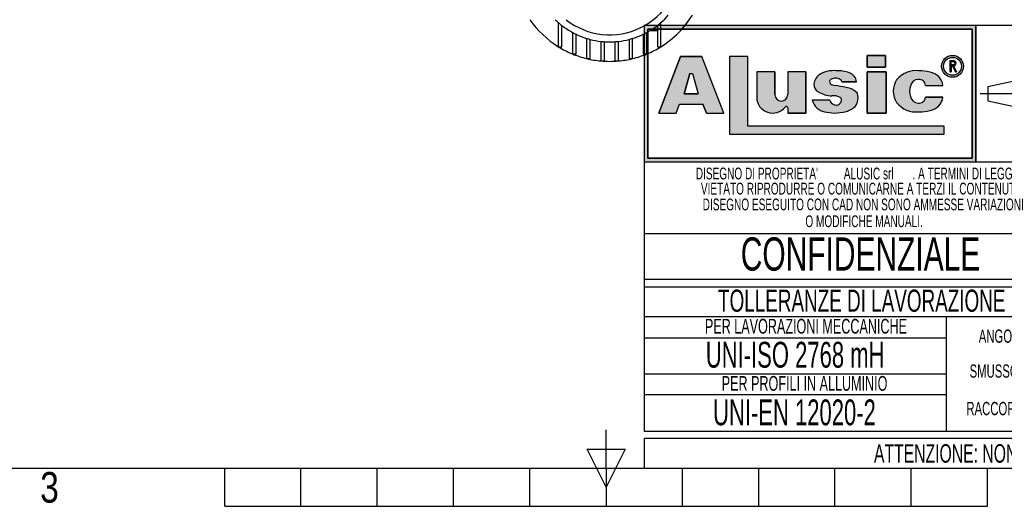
# Model space of a CAD drawing. Header units: millimetres. Extents: x 0 to 420, y 0 to 297.
# Tile 2 of 5: x 130 to 264, y 0 to 66. Entities that reach past the tile are written whole.
import ezdxf
from ezdxf.enums import TextEntityAlignment as Align

# ---------------------------------------------------------------- set-up
doc = ezdxf.new("R2010")
doc.units = ezdxf.units.MM
doc.linetypes.add('CENTERX2', pattern=[20.319999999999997, 12.7, -2.54, 2.54, -2.54])
doc.layers.add('CARTIGLIO', color=140, linetype='Continuous')
doc.styles.add('SLDTEXTSTYLE0', font='TXT', dxfattribs={"width": 0.6382978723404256})
doc.styles.add('SLDTEXTSTYLE1', font='TXT', dxfattribs={"width": 0.675})
doc.styles.add('SLDTEXTSTYLE2', font='TXT', dxfattribs={"width": 0.8214676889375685})

# ---------------------------------------------------------------- blocks, each defined once
blk = doc.blocks.new('SW_NOTE_0_1')
at = {"layer": 'CARTIGLIO', "color": 0, "insert": (85.40558510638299, 3.222669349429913), "char_height": 2.5, "attachment_point": 2, "style": 'SLDTEXTSTYLE0'}
blk.add_mtext("ATTENZIONE: NON INTERPRETARE IL DISEGNO. IN CASO DI QUOTE MANCANTI O POCO CHIARE CONSULTARE L'UFFICIO TECNICO", dxfattribs=at)
blk = doc.blocks.new('SW_NOTE_0_14')
at = {"layer": 'CARTIGLIO', "color": 0, "insert": (6.67819148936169, 2.320321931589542), "char_height": 1.8, "attachment_point": 2, "style": 'SLDTEXTSTYLE0'}
blk.add_mtext("ANGOLO ±10'", dxfattribs=at)
blk = doc.blocks.new('SW_NOTE_0_15')
at = {"layer": 'CARTIGLIO', "color": 0, "insert": (23.93617021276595, 3.867203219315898), "char_height": 3, "attachment_point": 2, "style": 'SLDTEXTSTYLE0'}
blk.add_mtext('TOLLERANZE DI LAVORAZIONE', dxfattribs=at)
blk = doc.blocks.new('SW_NOTE_0_16')
at = {"layer": 'CARTIGLIO', "color": 0, "insert": (21.07265624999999, 5.800804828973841), "char_height": 4.500000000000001, "attachment_point": 2, "style": 'SLDTEXTSTYLE1'}
blk.add_mtext('CONFIDENZIALE', dxfattribs=at)
blk = doc.blocks.new('SW_NOTE_0_17')
at = {"layer": 'CARTIGLIO', "color": 0, "insert": (28.04255319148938, 2.062508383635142), "char_height": 1.6, "attachment_point": 2, "style": 'SLDTEXTSTYLE0'}
blk.add_mtext('DISEGNO ESEGUITO CON CAD NON SONO AMMESSE VARIAZIONI', dxfattribs=at)
blk = doc.blocks.new('SW_NOTE_0_18')
at = {"layer": 'CARTIGLIO', "color": 0, "insert": (27.3404255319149, 2.062508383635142), "char_height": 1.6, "attachment_point": 2, "style": 'SLDTEXTSTYLE0'}
blk.add_mtext('VIETATO RIPRODURRE O COMUNICARNE A TERZI IL CONTENUTO.', dxfattribs=at)
blk = doc.blocks.new('SW_NOTE_0_19')
at = {"layer": 'CARTIGLIO', "color": 0, "insert": (7.587765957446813, 2.320321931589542), "char_height": 1.8, "attachment_point": 2, "style": 'SLDTEXTSTYLE0'}
blk.add_mtext('SMUSSO 0.5x45°', dxfattribs=at)
blk = doc.blocks.new('SW_NOTE_0_20')
at = {"layer": 'CARTIGLIO', "color": 0, "insert": (10.40425531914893, 2.062508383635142), "char_height": 1.6, "attachment_point": 2, "style": 'SLDTEXTSTYLE0'}
blk.add_mtext('O MODIFICHE MANUALI.', dxfattribs=at)
blk = doc.blocks.new('SW_NOTE_0_21')
at = {"layer": 'CARTIGLIO', "color": 0, "char_height": 1.6, "attachment_point": 2, "style": 'SLDTEXTSTYLE0'}
for s, insert in [("DISEGNO DI PROPRIETA'", (10.27659574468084, 2.062508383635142)), ('ALUSIC srl', (25.45120500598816, 2.062508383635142)), (". A TERMINI DI LEGGE E'", (39.41078027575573, 2.062508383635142))]:
    blk.add_mtext(s, dxfattribs=dict(at, insert=insert))
blk = doc.blocks.new('SW_NOTE_0_22')
at = {"layer": 'CARTIGLIO', "color": 0, "insert": (8.569148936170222, 2.320321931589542), "char_height": 1.8, "attachment_point": 2, "style": 'SLDTEXTSTYLE0'}
blk.add_mtext('RACCORDO R 0.5', dxfattribs=at)
blk = doc.blocks.new('SW_NOTE_0_23')
at = {"layer": 'CARTIGLIO', "color": 0, "insert": (18.30319148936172, 2.578135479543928), "char_height": 2, "attachment_point": 2, "style": 'SLDTEXTSTYLE0'}
blk.add_mtext('PER LAVORAZIONI MECCANICHE', dxfattribs=at)
blk = doc.blocks.new('SW_NOTE_0_24')
at = {"layer": 'CARTIGLIO', "color": 0, "insert": (15.68484042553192, 4.511737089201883), "char_height": 3.5, "attachment_point": 2, "style": 'SLDTEXTSTYLE0'}
blk.add_mtext('UNI-ISO 2768 mH', dxfattribs=at)
blk = doc.blocks.new('SW_NOTE_0_25')
at = {"layer": 'CARTIGLIO', "color": 0, "insert": (13.85638297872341, 2.578135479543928), "char_height": 2, "attachment_point": 2, "style": 'SLDTEXTSTYLE0'}
blk.add_mtext('PER PROFILI IN ALLUMINIO', dxfattribs=at)
blk = doc.blocks.new('SW_NOTE_0_26')
at = {"layer": 'CARTIGLIO', "color": 0, "insert": (14.05585106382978, 4.511737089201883), "char_height": 3.5, "attachment_point": 2, "style": 'SLDTEXTSTYLE0'}
blk.add_mtext('UNI-EN 12020-2', dxfattribs=at)
blk = doc.blocks.new('Cartiglio ALUSIC')
at = {"layer": 'CARTIGLIO'}
h = blk.add_hatch(color=256, dxfattribs=at)
h.paths.add_polyline_path([(113.971100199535, 149.9990413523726), (113.971100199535, 131.4990413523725), (158.971100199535, 131.4990413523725), (158.971100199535, 149.9990413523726)], flags=0)
h.paths.add_polyline_path([(114.471100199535, 131.9990413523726), (114.471100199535, 149.4990413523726), (158.471100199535, 149.4990413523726), (158.471100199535, 131.9990413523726)], flags=0)
h = blk.add_hatch(color=256, dxfattribs=at)
h.paths.add_polyline_path([(118.292263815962, 138.1064632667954), (118.7611454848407, 139.3206628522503), (121.9303757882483, 139.3206628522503), (122.3992574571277, 138.1064632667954), (124.7510688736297, 138.1064632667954), (121.7833115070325, 145.7916640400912), (118.9082097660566, 145.7916640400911), (115.9404523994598, 138.1064632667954)], flags=0)
h.paths.add_polyline_path([(119.3961687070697, 140.7216809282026), (120.1708764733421, 143.4547391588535), (120.5206447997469, 143.4547391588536), (121.2953525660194, 140.721680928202)], flags=0)
for points in [[(128.0219401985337, 145.7956943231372), (125.5527056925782, 145.7956943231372), (125.5527056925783, 135.2696801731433), (154.6424359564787, 135.2696801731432), (154.6424359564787, 136.3597302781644), (128.0219401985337, 136.3597302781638)], [(144.2116339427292, 145.9308884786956), (144.2116339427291, 144.3245774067), (146.6985305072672, 144.3245774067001), (146.6985305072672, 145.9308884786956)], [(146.7838932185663, 143.6808359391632), (144.2116339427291, 143.6808359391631), (144.2116339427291, 138.1064632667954), (146.7838932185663, 138.1064632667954)]]:
    blk.add_hatch(color=256, dxfattribs=at).paths.add_polyline_path(points, flags=0)
h = blk.add_hatch(color=256, dxfattribs=at)
edge = h.paths.add_edge_path(flags=0)
edge.add_arc((155.7921827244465, 144.4510199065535), 1.479868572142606, 0, 360)
edge = h.paths.add_edge_path(flags=0)
edge.add_arc((155.7921827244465, 144.4510199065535), 1.214864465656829, 0, 360)
h = blk.add_hatch(color=256, dxfattribs=at)
edge = h.paths.add_edge_path(flags=0)
edge.add_arc((155.8903200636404, 144.8676091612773), 0.3723980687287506, 277.1406326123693, 450.0000000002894)
edge.add_line((155.8903200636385, 145.240007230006), (155.450204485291, 145.240007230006))
edge.add_line((155.450204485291, 145.240007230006), (155.450204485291, 143.6880606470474))
edge.add_line((155.450204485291, 143.6880606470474), (155.605611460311, 143.6880606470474))
edge.add_line((155.605611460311, 143.6880606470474), (155.605611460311, 144.4952110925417))
edge.add_line((155.605611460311, 144.4952110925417), (155.764003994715, 144.4952110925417))
edge.add_line((155.764003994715, 144.4952110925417), (156.171212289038, 143.6880606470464))
edge.add_line((156.171212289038, 143.6880606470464), (156.3452765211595, 143.6880606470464))
edge.add_line((156.3452765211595, 143.6880606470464), (155.9366110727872, 144.4980993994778))
edge = h.paths.add_edge_path(flags=0)
edge.add_line((155.6056114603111, 145.0846002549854), (155.8903200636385, 145.0846002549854))
edge.add_arc((155.8903200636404, 144.8676091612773), 0.2169910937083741, -90.00000000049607, 90.00000000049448, ccw=False)
edge.add_line((155.8903200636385, 144.6506180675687), (155.6056114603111, 144.6506180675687))
edge.add_line((155.6056114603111, 144.6506180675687), (155.6056114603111, 145.0846002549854))
h = blk.add_hatch(color=256, dxfattribs=at)
edge = h.paths.add_edge_path(flags=0)
edge.add_arc((132.5578484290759, 140.6186164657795), 0.8721260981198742, 180, 360, ccw=False)
edge.add_line((131.6857223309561, 140.6186164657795), (131.6857223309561, 143.6808359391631))
edge.add_line((131.6857223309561, 143.6808359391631), (129.2243885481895, 143.6808359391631))
edge.add_line((129.2243885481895, 143.6808359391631), (129.2243885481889, 140.2640777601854))
edge.add_arc((131.3820030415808, 140.2640777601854), 2.157614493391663, 180, 321.9680973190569)
edge.add_arc((133.2350345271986, 138.8146685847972), 0.1949400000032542, 3.751097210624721e-10, 141.9680973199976, ccw=False)
edge.add_line((133.4299745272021, 138.8146685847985), (133.4299745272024, 138.106463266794))
edge.add_line((133.4299745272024, 138.106463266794), (135.91068894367, 138.106463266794))
edge.add_line((135.91068894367, 138.106463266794), (135.9106889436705, 143.6808359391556))
edge.add_line((135.9106889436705, 143.6808359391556), (133.4299745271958, 143.6808359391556))
edge.add_line((133.4299745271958, 143.6808359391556), (133.4299745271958, 140.6186164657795))
h = blk.add_hatch(color=256, dxfattribs=at)
edge = h.paths.add_edge_path(flags=0)
edge.add_line((139.7219511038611, 138.0874905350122), (140.9616140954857, 138.2313935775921))
edge.add_arc((140.6251358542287, 140.9172664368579), 2.706867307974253, 277.1406456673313, 311.0032214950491)
edge.add_arc((141.7459062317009, 139.8536948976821), 1.178212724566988, 303.7868133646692, 347.8980612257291)
edge.add_arc((141.0550130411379, 140.1458147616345), 1.920162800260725, 343.6935231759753, 381.4193527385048)
edge.add_arc((140.9170023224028, 138.8528855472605), 2.77207698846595, 46.00269433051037, 81.25096772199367)
edge.add_arc((133.1604335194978, 99.54681763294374), 42.8338661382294, 78.993004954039, 81.01866969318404)
edge.add_arc((140.0875549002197, 143.5111497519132), 1.672976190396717, 238.77709912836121, 261.74465207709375, ccw=False)
edge.add_arc((139.511171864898, 142.3534770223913), 0.3988810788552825, 114.64010585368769, 223.1865854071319, ccw=False)
edge.add_arc((139.9292750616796, 141.471492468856), 1.374925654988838, 90.51660503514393, 115.15343256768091, ccw=False)
edge.add_arc((139.978971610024, 141.8617877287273), 0.986530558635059, 50.69488274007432, 93.60864602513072, ccw=False)
edge.add_arc((140.2656634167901, 142.2302567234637), 0.519939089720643, 14.547573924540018, 49.4198797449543, ccw=False)
edge.add_line((140.7689329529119, 142.3608569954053), (142.7634621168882, 142.3608569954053))
edge.add_arc((141.3534729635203, 142.2214802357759), 1.416861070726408, 5.645321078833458, 71.38339334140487)
edge.add_arc((140.0918708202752, 138.6413140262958), 5.212710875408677, 70.80435731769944, 90.86664277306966)
edge.add_arc((139.6876943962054, 140.01898057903), 3.848224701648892, 85.15036290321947, 119.9120405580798)
edge.add_arc((138.7589405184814, 141.8826763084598), 1.774008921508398, 123.9309471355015, 174.9914571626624)
edge.add_arc((138.007121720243, 141.9227892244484), 1.021881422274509, 173.5516105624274, 249.3813116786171)
edge.add_arc((139.4480837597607, 143.8857829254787), 3.430150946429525, 238.3320469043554, 269.1908231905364)
edge.add_arc((139.5671105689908, 138.3083973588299), 2.154096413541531, 64.99796384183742, 94.45891481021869, ccw=False)
edge.add_arc((140.3551381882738, 139.8813550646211), 0.398545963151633, -35.586121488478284, 72.11412463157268, ccw=False)
edge.add_arc((139.9862171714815, 139.9393420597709), 0.7512299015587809, 245.201083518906, 337.29941344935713, ccw=False)
edge.add_arc((139.934335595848, 140.0154535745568), 0.8024620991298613, 192.5591591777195, 250.8523518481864, ccw=False)
edge.add_line((139.1510748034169, 139.8409601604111), (136.768183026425, 139.8409601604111))
edge.add_arc((138.8654850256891, 140.4022414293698), 2.1711085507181, 194.9824340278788, 258.3364147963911)
edge.add_line((138.4265630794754, 138.2759630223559), (139.7219511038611, 138.0874905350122))
h = blk.add_hatch(color=256, dxfattribs=at)
edge = h.paths.add_edge_path(flags=0)
edge.add_arc((151.1448446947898, 140.5631500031), 1.095489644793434, 191.1589777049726, 269.9285492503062, ccw=False)
edge.add_arc((152.2932291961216, 141.066632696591), 2.335462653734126, 162.1599290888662, 197.8400709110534, ccw=False)
edge.add_arc((151.1448446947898, 141.5701153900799), 1.095489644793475, 90.07145075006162, 168.8410222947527, ccw=False)
edge.add_arc((151.2517282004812, 141.8150308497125), 0.8574339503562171, 2.566657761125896, 97.25285314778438, ccw=False)
edge.add_line((152.108301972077, 141.8534281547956), (154.4848142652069, 141.8534281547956))
edge.add_arc((152.4212904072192, 141.6061501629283), 2.078287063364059, 6.833333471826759, 81.00039250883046)
edge.add_arc((151.336234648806, 138.6914263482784), 5.163706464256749, 74.1517675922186, 91.31975036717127)
edge.add_arc((150.8738064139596, 140.4366829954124), 3.434301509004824, 84.25969198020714, 140.8312604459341)
edge.add_arc((150.5707293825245, 141.0666326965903), 2.817144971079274, 146.8823062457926, 213.1176937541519)
edge.add_arc((150.87380641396, 141.6965823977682), 3.434301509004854, 219.1687395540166, 275.7403080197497)
edge.add_arc((151.3362346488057, 143.4418390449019), 5.163706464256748, 268.6802496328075, 285.8482324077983)
edge.add_arc((152.4212904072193, 140.5271152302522), 2.078287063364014, 278.9996074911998, 353.1666665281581)
edge.add_line((154.4848142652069, 140.2798372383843), (152.1083019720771, 140.2798372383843))
edge.add_arc((151.2517282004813, 140.3182345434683), 0.8574339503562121, 262.7471468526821, 357.4333422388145, ccw=False)
for p, q in [((113.971100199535, 149.9990413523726), (113.971100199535, 131.4990413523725)), ((113.971100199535, 149.9990413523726), (113.971100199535, 94.99904135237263)), ((173.971100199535, 149.9990413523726), (113.971100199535, 149.9990413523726)), ((158.971100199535, 149.9990413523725), (113.971100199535, 149.9990413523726)), ((113.971100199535, 149.9990413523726), (113.971100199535, 131.4990413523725)), ((113.971100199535, 149.9990413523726), (113.971100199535, 115.5498549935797)), ((158.971100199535, 131.4990413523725), (158.971100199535, 149.9990413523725)), ((158.971100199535, 149.9990413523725), (158.971100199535, 131.4990413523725)), ((114.471100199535, 131.9990413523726), (114.471100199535, 149.4990413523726)), ((114.471100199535, 149.4990413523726), (114.471100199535, 131.9990413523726)), ((114.471100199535, 149.4990413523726), (158.471100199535, 149.4990413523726)), ((158.471100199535, 149.4990413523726), (114.471100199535, 149.4990413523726)), ((158.471100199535, 149.4990413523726), (158.471100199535, 131.9990413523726)), ((158.471100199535, 131.9990413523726), (158.471100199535, 149.4990413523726)), ((118.9082097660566, 145.7916640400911), (115.9404523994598, 138.1064632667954)), ((115.9404523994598, 138.1064632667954), (118.9082097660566, 145.7916640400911)), ((121.7833115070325, 145.7916640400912), (118.9082097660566, 145.7916640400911)), ((118.9082097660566, 145.7916640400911), (121.7833115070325, 145.7916640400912)), ((124.7510688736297, 138.1064632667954), (121.7833115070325, 145.7916640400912)), ((124.7510688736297, 138.1064632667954), (121.7833115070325, 145.7916640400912)), ((128.0219401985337, 145.7956943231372), (125.5527056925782, 145.7956943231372)), ((125.5527056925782, 145.7956943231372), (125.5527056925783, 135.2696801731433)), ((128.0219401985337, 145.7956943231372), (125.5527056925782, 145.7956943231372)), ((125.5527056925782, 145.7956943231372), (125.5527056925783, 135.2696801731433)), ((128.0219401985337, 136.3597302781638), (128.0219401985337, 145.7956943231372)), ((128.0219401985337, 136.3597302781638), (128.0219401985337, 145.7956943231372)), ((146.6985305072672, 145.9308884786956), (144.2116339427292, 145.9308884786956)), ((144.2116339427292, 145.9308884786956), (144.2116339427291, 144.3245774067)), ((144.2116339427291, 144.3245774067), (144.2116339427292, 145.9308884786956)), ((144.2116339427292, 145.9308884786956), (146.6985305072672, 145.9308884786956)), ((146.6985305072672, 145.9308884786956), (146.6985305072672, 144.3245774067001)), ((146.6985305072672, 144.3245774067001), (146.6985305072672, 145.9308884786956)), ((144.2116339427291, 144.3245774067), (146.6985305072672, 144.3245774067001)), ((146.6985305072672, 144.3245774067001), (144.2116339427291, 144.3245774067)), ((155.450204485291, 143.6880606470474), (155.450204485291, 145.240007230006)), ((155.450204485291, 143.6880606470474), (155.450204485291, 145.240007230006)), ((155.450204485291, 145.240007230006), (155.8903200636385, 145.240007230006)), ((155.450204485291, 145.240007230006), (155.8903200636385, 145.240007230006)), ((155.6056114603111, 145.0846002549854), (155.8903200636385, 145.0846002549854)), ((155.6056114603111, 144.6506180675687), (155.6056114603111, 145.0846002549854)), ((155.6056114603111, 144.6506180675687), (155.6056114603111, 145.0846002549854)), ((155.6056114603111, 145.0846002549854), (155.8903200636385, 145.0846002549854)), ((155.6056114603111, 144.6506180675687), (155.8903200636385, 144.6506180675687)), ((155.8903200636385, 144.6506180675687), (155.6056114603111, 144.6506180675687)), ((155.605611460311, 144.4952110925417), (155.605611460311, 143.6880606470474)), ((155.605611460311, 143.6880606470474), (155.605611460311, 144.4952110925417)), ((155.764003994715, 144.4952110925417), (155.605611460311, 144.4952110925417)), ((155.605611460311, 144.4952110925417), (155.764003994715, 144.4952110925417)), ((156.171212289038, 143.6880606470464), (155.764003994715, 144.4952110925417)), ((155.764003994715, 144.4952110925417), (156.171212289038, 143.6880606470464)), ((155.9366110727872, 144.4980993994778), (156.3452765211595, 143.6880606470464)), ((155.9366110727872, 144.4980993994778), (156.3452765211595, 143.6880606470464)), ((119.3961687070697, 140.7216809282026), (120.1708764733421, 143.4547391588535)), ((120.1708764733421, 143.4547391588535), (119.3961687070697, 140.7216809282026)), ((120.1708764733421, 143.4547391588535), (120.5206447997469, 143.4547391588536)), ((120.1708764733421, 143.4547391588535), (120.5206447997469, 143.4547391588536)), ((120.5206447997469, 143.4547391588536), (121.2953525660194, 140.721680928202)), ((120.5206447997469, 143.4547391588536), (121.2953525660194, 140.721680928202)), ((129.2243885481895, 143.6808359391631), (129.2243885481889, 140.2640777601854)), ((131.6857223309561, 143.6808359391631), (129.2243885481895, 143.6808359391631)), ((131.6857223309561, 143.6808359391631), (129.2243885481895, 143.6808359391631)), ((129.2243885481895, 143.6808359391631), (129.2243885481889, 140.2640777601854)), ((131.6857223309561, 140.6186164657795), (131.6857223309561, 143.6808359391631)), ((131.6857223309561, 143.6808359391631), (131.6857223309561, 140.6186164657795)), ((135.9106889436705, 143.6808359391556), (133.4299745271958, 143.6808359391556)), ((133.4299745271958, 143.6808359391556), (133.4299745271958, 140.6186164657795)), ((133.4299745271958, 143.6808359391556), (133.4299745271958, 140.6186164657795)), ((135.9106889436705, 143.6808359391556), (133.4299745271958, 143.6808359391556)), ((135.9106889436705, 143.6808359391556), (135.91068894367, 138.106463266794)), ((135.91068894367, 138.106463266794), (135.9106889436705, 143.6808359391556)), ((146.7838932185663, 143.6808359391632), (144.2116339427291, 143.6808359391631)), ((144.2116339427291, 143.6808359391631), (144.2116339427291, 138.1064632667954)), ((144.2116339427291, 143.6808359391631), (146.7838932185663, 143.6808359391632)), ((144.2116339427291, 138.1064632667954), (144.2116339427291, 143.6808359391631)), ((146.7838932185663, 138.1064632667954), (146.7838932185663, 143.6808359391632)), ((146.7838932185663, 143.6808359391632), (146.7838932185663, 138.1064632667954)), ((155.450204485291, 143.6880606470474), (155.605611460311, 143.6880606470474)), ((155.605611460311, 143.6880606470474), (155.450204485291, 143.6880606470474)), ((156.171212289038, 143.6880606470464), (156.3452765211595, 143.6880606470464)), ((156.3452765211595, 143.6880606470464), (156.171212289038, 143.6880606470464)), ((140.7689329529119, 142.3608569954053), (142.7634621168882, 142.3608569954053)), ((142.7634621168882, 142.3608569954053), (140.7689329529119, 142.3608569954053)), ((152.108301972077, 141.8534281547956), (154.4848142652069, 141.8534281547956)), ((152.108301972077, 141.8534281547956), (154.4848142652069, 141.8534281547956)), ((160.5624374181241, 141.7060810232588), (166.0550106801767, 142.8872795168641)), ((160.5624374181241, 141.7060810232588), (160.5624374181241, 139.7920016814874)), ((121.2953525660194, 140.721680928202), (119.3961687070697, 140.7216809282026)), ((119.3961687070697, 140.7216809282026), (121.2953525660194, 140.721680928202)), ((154.4848142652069, 140.2798372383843), (152.1083019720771, 140.2798372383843)), ((152.1083019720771, 140.2798372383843), (154.4848142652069, 140.2798372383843)), ((118.292263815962, 138.1064632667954), (118.7611454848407, 139.3206628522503)), ((118.292263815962, 138.1064632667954), (118.7611454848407, 139.3206628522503)), ((118.7611454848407, 139.3206628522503), (121.9303757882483, 139.3206628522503)), ((118.7611454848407, 139.3206628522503), (121.9303757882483, 139.3206628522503)), ((122.3992574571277, 138.1064632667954), (121.9303757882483, 139.3206628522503)), ((121.9303757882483, 139.3206628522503), (122.3992574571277, 138.1064632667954)), ((139.1510748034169, 139.8409601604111), (136.768183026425, 139.8409601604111)), ((139.1510748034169, 139.8409601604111), (136.768183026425, 139.8409601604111)), ((160.5624374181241, 139.7920016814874), (166.0550106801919, 138.6108031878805)), ((115.9404523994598, 138.1064632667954), (118.292263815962, 138.1064632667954)), ((115.9404523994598, 138.1064632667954), (118.292263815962, 138.1064632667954)), ((122.3992574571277, 138.1064632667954), (124.7510688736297, 138.1064632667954)), ((122.3992574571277, 138.1064632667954), (124.7510688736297, 138.1064632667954)), ((133.4299745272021, 138.8146685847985), (133.4299745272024, 138.106463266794)), ((133.4299745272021, 138.8146685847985), (133.4299745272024, 138.106463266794)), ((133.4299745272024, 138.106463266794), (135.91068894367, 138.106463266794)), ((135.91068894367, 138.106463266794), (133.4299745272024, 138.106463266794)), ((138.4265630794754, 138.2759630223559), (139.7219511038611, 138.0874905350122)), ((138.4265630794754, 138.2759630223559), (139.7219511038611, 138.0874905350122)), ((139.7219511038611, 138.0874905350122), (140.9616140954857, 138.2313935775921)), ((139.7219511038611, 138.0874905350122), (140.9616140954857, 138.2313935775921)), ((144.2116339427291, 138.1064632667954), (146.7838932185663, 138.1064632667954)), ((146.7838932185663, 138.1064632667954), (144.2116339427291, 138.1064632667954)), ((154.6424359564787, 136.3597302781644), (128.0219401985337, 136.3597302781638)), ((154.6424359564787, 136.3597302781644), (128.0219401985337, 136.3597302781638)), ((154.6424359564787, 135.2696801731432), (154.6424359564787, 136.3597302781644)), ((154.6424359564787, 135.2696801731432), (154.6424359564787, 136.3597302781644)), ((125.5527056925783, 135.2696801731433), (154.6424359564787, 135.2696801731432)), ((125.5527056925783, 135.2696801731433), (154.6424359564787, 135.2696801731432)), ((113.971100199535, 131.4990413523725), (158.971100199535, 131.4990413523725)), ((113.971100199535, 131.4990413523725), (173.971100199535, 131.4990413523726)), ((158.471100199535, 131.9990413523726), (114.471100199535, 131.9990413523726)), ((114.471100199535, 131.9990413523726), (158.471100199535, 131.9990413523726)), ((173.971100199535, 121.7636603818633), (113.971100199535, 121.7636603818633)), ((173.971100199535, 115.5498549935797), (113.971100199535, 115.5498549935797)), ((113.971100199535, 114.5498549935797), (173.971100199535, 114.5498549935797)), ((113.971100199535, 114.5498549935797), (113.971100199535, 94.99904135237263)), ((173.9571410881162, 110.4900006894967), (113.9571410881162, 110.4900006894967)), ((154.9806365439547, 94.99904135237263), (154.9806365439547, 110.4900006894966)), ((113.971100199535, 107.6716313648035), (154.9806365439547, 107.6716313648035)), ((154.9806365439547, 102.7445210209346), (113.971100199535, 102.7445210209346)), ((113.9850593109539, 99.96496483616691), (154.9945956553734, 99.96496483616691)), ((113.971100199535, 94.99904135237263), (173.971100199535, 94.99904135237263)), ((313.621100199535, 93.99904135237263), (113.971100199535, 93.99904135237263)), ((113.971100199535, 93.99904135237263), (113.971100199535, 89.99904135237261)), ((113.971100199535, 89.99904135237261), (313.621100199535, 89.99904135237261))]:
    blk.add_line(p, q, dxfattribs=at)
at = {"layer": 'CARTIGLIO', "linetype": 'CENTERX2'}
blk.add_line((159.5584198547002, 140.749041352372), (173.3837805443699, 140.749041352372), dxfattribs=at)
at = {"layer": 'CARTIGLIO', "linetype": 'Continuous'}
blk.add_line((113.9695322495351, 89.99904135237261), (313.621100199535, 89.99904135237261), dxfattribs=at)
at = {"layer": 'CARTIGLIO'}
for radius in [1.479868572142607, 1.479868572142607, 1.214864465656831, 1.214864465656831]:
    blk.add_circle((155.7921827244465, 144.4510199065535), radius, dxfattribs=at)
for centre, radius, start, end in [((155.8903200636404, 144.8676091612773), 0.3723980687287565, 277.1406326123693, 90.00000000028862), ((155.8903200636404, 144.8676091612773), 0.3723980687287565, 277.1406326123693, 90.00000000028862), ((155.8903200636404, 144.8676091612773), 0.2169910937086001, 269.9999999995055, 90.00000000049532), ((155.8903200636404, 144.8676091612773), 0.2169910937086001, 269.9999999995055, 90.00000000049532), ((138.7589405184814, 141.8826763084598), 1.774008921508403, 123.9309471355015, 174.9914571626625), ((138.7589405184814, 141.8826763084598), 1.774008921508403, 123.9309471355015, 174.9914571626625), ((139.6876943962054, 140.01898057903), 3.848224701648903, 85.15036290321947, 119.9120405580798), ((139.6876943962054, 140.01898057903), 3.848224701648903, 85.15036290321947, 119.9120405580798), ((140.0918708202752, 138.6413140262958), 5.212710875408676, 70.80435731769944, 90.86664277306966), ((140.0918708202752, 138.6413140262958), 5.212710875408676, 70.80435731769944, 90.86664277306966), ((141.3534729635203, 142.2214802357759), 1.416861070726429, 5.645321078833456, 71.38339334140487), ((141.3534729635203, 142.2214802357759), 1.416861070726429, 5.645321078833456, 71.38339334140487), ((150.8738064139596, 140.4366829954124), 3.434301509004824, 84.25969198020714, 140.8312604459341), ((150.8738064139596, 140.4366829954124), 3.434301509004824, 84.25969198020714, 140.8312604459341), ((151.336234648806, 138.6914263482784), 5.163706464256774, 74.1517675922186, 91.31975036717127), ((151.336234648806, 138.6914263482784), 5.163706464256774, 74.1517675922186, 91.31975036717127), ((152.4212904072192, 141.6061501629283), 2.078287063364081, 6.833333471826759, 81.00039250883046), ((152.4212904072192, 141.6061501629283), 2.078287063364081, 6.833333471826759, 81.00039250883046), ((138.007121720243, 141.9227892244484), 1.021881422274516, 173.5516105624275, 249.381311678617), ((138.007121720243, 141.9227892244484), 1.021881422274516, 173.5516105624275, 249.381311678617), ((139.511171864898, 142.3534770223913), 0.3988810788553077, 114.6401058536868, 223.1865854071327), ((139.511171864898, 142.3534770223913), 0.3988810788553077, 114.6401058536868, 223.1865854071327), ((140.0875549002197, 143.5111497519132), 1.672976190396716, 238.777099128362, 261.7446520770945), ((140.0875549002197, 143.5111497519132), 1.672976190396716, 238.777099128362, 261.7446520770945), ((139.9292750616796, 141.471492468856), 1.374925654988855, 90.51660503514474, 115.1534325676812), ((139.9292750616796, 141.471492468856), 1.374925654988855, 90.51660503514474, 115.1534325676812), ((133.1604335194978, 99.54681763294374), 42.83386613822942, 78.993004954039, 81.01866969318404), ((133.1604335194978, 99.54681763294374), 42.83386613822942, 78.993004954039, 81.01866969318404), ((139.978971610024, 141.8617877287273), 0.9865305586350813, 50.69488274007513, 93.60864602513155), ((139.978971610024, 141.8617877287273), 0.9865305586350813, 50.69488274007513, 93.60864602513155), ((140.2656634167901, 142.2302567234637), 0.5199390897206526, 14.5475739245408, 49.41987974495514), ((140.2656634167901, 142.2302567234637), 0.5199390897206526, 14.5475739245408, 49.41987974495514), ((140.9170023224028, 138.8528855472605), 2.77207698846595, 46.00269433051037, 81.25096772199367), ((140.9170023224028, 138.8528855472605), 2.77207698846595, 46.00269433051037, 81.25096772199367), ((150.5707293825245, 141.0666326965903), 2.81714497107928, 146.8823062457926, 213.1176937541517), ((150.5707293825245, 141.0666326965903), 2.81714497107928, 146.8823062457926, 213.1176937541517), ((152.2932291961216, 141.066632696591), 2.335462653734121, 162.159929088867, 197.8400709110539), ((152.2932291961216, 141.066632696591), 2.335462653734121, 162.159929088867, 197.8400709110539), ((151.1448446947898, 141.5701153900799), 1.095489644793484, 90.07145075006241, 168.8410222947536), ((151.1448446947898, 141.5701153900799), 1.095489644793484, 90.07145075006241, 168.8410222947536), ((151.2517282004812, 141.8150308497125), 0.8574339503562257, 2.566657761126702, 97.25285314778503), ((151.2517282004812, 141.8150308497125), 0.8574339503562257, 2.566657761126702, 97.25285314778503), ((131.3820030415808, 140.2640777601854), 2.157614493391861, 180, 321.9680973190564), ((131.3820030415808, 140.2640777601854), 2.157614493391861, 180, 321.9680973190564), ((132.5578484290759, 140.6186164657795), 0.8721260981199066, 180, 0), ((132.5578484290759, 140.6186164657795), 0.8721260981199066, 180, 0), ((139.4480837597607, 143.8857829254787), 3.430150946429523, 238.3320469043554, 269.1908231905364), ((139.4480837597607, 143.8857829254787), 3.430150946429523, 238.3320469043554, 269.1908231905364), ((139.5671105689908, 138.3083973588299), 2.154096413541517, 64.99796384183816, 94.45891481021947), ((139.5671105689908, 138.3083973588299), 2.154096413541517, 64.99796384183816, 94.45891481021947), ((140.3551381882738, 139.8813550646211), 0.398545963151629, 324.4138785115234, 72.11412463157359), ((140.3551381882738, 139.8813550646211), 0.398545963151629, 324.4138785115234, 72.11412463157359), ((141.0550130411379, 140.1458147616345), 1.920162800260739, 343.6935231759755, 21.41935273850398), ((141.0550130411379, 140.1458147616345), 1.920162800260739, 343.6935231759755, 21.41935273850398), ((151.1448446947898, 140.5631500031), 1.095489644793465, 191.1589777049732, 269.9285492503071), ((151.1448446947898, 140.5631500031), 1.095489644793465, 191.1589777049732, 269.9285492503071), ((151.2517282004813, 140.3182345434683), 0.8574339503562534, 262.7471468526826, 357.4333422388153), ((151.2517282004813, 140.3182345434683), 0.8574339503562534, 262.7471468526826, 357.4333422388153), ((152.4212904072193, 140.5271152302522), 2.078287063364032, 278.9996074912, 353.1666665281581), ((152.4212904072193, 140.5271152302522), 2.078287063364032, 278.9996074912, 353.1666665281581), ((133.2350345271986, 138.8146685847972), 0.1949400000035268, 3.759104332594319e-10, 141.9680973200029), ((133.2350345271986, 138.8146685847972), 0.1949400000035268, 3.759104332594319e-10, 141.9680973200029), ((138.8654850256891, 140.4022414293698), 2.171108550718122, 194.9824340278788, 258.3364147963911), ((138.8654850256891, 140.4022414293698), 2.171108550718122, 194.9824340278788, 258.3364147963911), ((139.934335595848, 140.0154535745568), 0.8024620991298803, 192.5591591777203, 250.8523518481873), ((139.934335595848, 140.0154535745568), 0.8024620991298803, 192.5591591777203, 250.8523518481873), ((139.9862171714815, 139.9393420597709), 0.7512299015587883, 245.2010835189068, 337.2994134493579), ((139.9862171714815, 139.9393420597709), 0.7512299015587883, 245.2010835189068, 337.2994134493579), ((141.7459062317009, 139.8536948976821), 1.178212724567, 303.7868133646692, 347.8980612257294), ((141.7459062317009, 139.8536948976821), 1.178212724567, 303.7868133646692, 347.8980612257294), ((150.87380641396, 141.6965823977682), 3.434301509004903, 219.1687395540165, 275.7403080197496), ((150.87380641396, 141.6965823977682), 3.434301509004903, 219.1687395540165, 275.7403080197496), ((140.6251358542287, 140.9172664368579), 2.706867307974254, 277.1406456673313, 311.0032214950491), ((140.6251358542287, 140.9172664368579), 2.706867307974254, 277.1406456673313, 311.0032214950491), ((151.3362346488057, 143.4418390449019), 5.163706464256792, 268.6802496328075, 285.8482324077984), ((151.3362346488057, 143.4418390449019), 5.163706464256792, 268.6802496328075, 285.8482324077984)]:
    blk.add_arc(centre, radius, start, end, dxfattribs=at)
at = {"layer": 'CARTIGLIO', "color": 140}
for name, p in [('SW_NOTE_0_21', (118.9711016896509, 128.6603244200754)), ('SW_NOTE_0_18', (116.3533271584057, 126.6141659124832)), ('SW_NOTE_0_17', (115.6355512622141, 124.4682551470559)), ('SW_NOTE_0_20', (133.3899886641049, 122.1920407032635)), ('SW_NOTE_0_16', (122.2362996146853, 115.4679531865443)), ('SW_NOTE_0_15', (119.5374520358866, 110.3183836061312)), ('SW_NOTE_0_23', (117.6003680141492, 107.6481432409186)), ('SW_NOTE_0_14', (157.5950277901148, 106.4612057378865)), ('SW_NOTE_0_24', (118.7522918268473, 102.6005131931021)), ('SW_NOTE_0_19', (156.6725276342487, 101.7341689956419)), ('SW_NOTE_0_25', (121.8587729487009, 99.90266357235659)), ('SW_NOTE_0_26', (120.2859705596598, 94.78943414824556)), ('SW_NOTE_0_22', (155.6312777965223, 96.6517264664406)), ('SW_NOTE_0_1', (127.6311861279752, 90.01640253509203))]:
    blk.add_blockref(name, p, dxfattribs=at)
at = {"layer": 'CARTIGLIO', "color": 140, "style": 'SLDTEXTSTYLE0', "width": 0.6382978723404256}
for tag, height, p in [('AUTOATTR1', 3.5, (223.449403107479, 133.7003798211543)), ('AUTOATTR2', 3.5, (221.7698851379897, 127.4217635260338)), ('AUTOATTR11', 3.5, (222.8622803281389, 121.4105734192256)), ('AUTOATTR8', 4, (219.2444208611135, 110.0025032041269)), ('AUTOATTR9', 4, (218.1221976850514, 100.4234402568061)), ('AUTOATTR0', 4, (249.0325362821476, 100.3118048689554))]:
    blk.add_attdef(tag, text='', height=height, dxfattribs=at).set_placement(p, align=Align.TOP_CENTER)
at = {"layer": 'CARTIGLIO', "color": 140}
for tag in ['AUTOATTR13', 'AUTOATTR12', 'AUTOATTR10', 'AUTOATTR7', 'AUTOATTR6', 'AUTOATTR5', 'AUTOATTR4', 'AUTOATTR3']:
    blk.add_attdef(tag, (0, 0), '', height=4, dxfattribs=at)

msp = doc.modelspace()

# ---------------------------------------------------------------- linework, layer by layer
at = {"color": 7, "linetype": 'Continuous', "lineweight": 25}
for p, q in [((203.5175525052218, 65.55551027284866), (203.5175525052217, 62.27936941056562)), ((217.4458023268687, 62.27936941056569), (217.4458023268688, 65.55551027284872)), ((203.9978369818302, 62.27936941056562), (203.9978369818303, 65.15900630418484)), ((205.4386904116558, 64.21685041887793), (205.4386904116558, 61.29484042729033)), ((215.5246644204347, 61.2948404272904), (215.5246644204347, 64.216850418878)), ((216.0088628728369, 64.49667132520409), (216.9655178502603, 64.49667132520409)), ((216.9655178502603, 65.15900630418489), (216.9655178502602, 62.27936941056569)), ((205.9189748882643, 61.29484042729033), (205.9189748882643, 63.97165563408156)), ((207.3598283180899, 63.40745838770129), (207.3598283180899, 60.66843017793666)), ((207.8401127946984, 60.66843017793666), (207.8401127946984, 63.27126947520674)), ((209.280966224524, 63.00419067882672), (209.2809662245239, 60.34887316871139)), ((209.7612507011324, 60.34887316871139), (209.7612507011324, 62.96033538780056)), ((211.202104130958, 62.96033538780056), (211.202104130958, 60.34887316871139)), ((211.6823886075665, 60.34887316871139), (211.6823886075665, 63.00419067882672)), ((213.1232420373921, 63.27126947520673), (213.1232420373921, 60.66843017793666)), ((213.6035265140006, 60.66843017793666), (213.6035265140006, 63.40745838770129)), ((215.0443799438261, 63.97165563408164), (215.0443799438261, 61.2948404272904)), ((203.5175525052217, 62.27936941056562), (203.9978369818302, 62.27936941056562)), ((216.9655178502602, 62.27936941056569), (217.4458023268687, 62.27936941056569)), ((205.4386904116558, 61.29484042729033), (205.9189748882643, 61.29484042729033)), ((207.3598283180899, 60.66843017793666), (207.8401127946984, 60.66843017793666)), ((209.2809662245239, 60.34887316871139), (209.7612507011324, 60.34887316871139)), ((211.202104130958, 60.34887316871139), (211.6823886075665, 60.34887316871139)), ((213.1232420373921, 60.66843017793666), (213.6035265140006, 60.66843017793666)), ((215.0443799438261, 61.2948404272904), (215.5246644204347, 61.2948404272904))]:
    msp.add_line(p, q, dxfattribs=at)
for radius, start, end in [(9.605689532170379, 231.9524925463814, 8.476455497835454e-14), (13.20782310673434, 214.9406265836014, 238.1786314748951), (10.56625848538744, 225.7177520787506, 228.7694228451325), (10.56625848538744, 228.7694228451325, 232.1470972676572), (10.56625848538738, 307.8529027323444, 311.2305771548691), (10.56625848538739, 311.2305771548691, 318.7694228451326), (13.20782310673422, 301.821368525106, 328.1786314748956), (10.56625848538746, 232.1470972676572, 241.4925694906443), (10.56625848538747, 241.4925694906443, 244.416998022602), (10.56625848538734, 295.5830019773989, 298.507430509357), (10.56625848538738, 298.507430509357, 307.8529027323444), (10.56625848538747, 244.416998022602, 252.8152040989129), (10.56625848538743, 252.8152040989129, 255.5224878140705), (10.56625848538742, 255.5224878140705, 263.4750211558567), (10.56625848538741, 263.4750211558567, 266.0904364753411), (10.56625848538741, 266.0904364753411, 273.9095635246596), (10.5662584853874, 273.9095635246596, 276.5249788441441), (10.5662584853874, 276.5249788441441, 284.4775121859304), (10.56625848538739, 284.4775121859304, 287.184795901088), (10.56625848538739, 287.184795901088, 295.5830019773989), (13.20782310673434, 238.1786314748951, 247.5536494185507), (13.2078231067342, 292.4463505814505, 301.821368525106), (13.20782310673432, 247.5536494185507, 256.3279818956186), (13.20782310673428, 256.3279818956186, 264.7840914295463), (13.20782310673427, 264.7840914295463, 275.2159085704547), (13.20782310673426, 275.2159085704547, 283.6720181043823), (13.20782310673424, 283.6720181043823, 292.4463505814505)]:
    msp.add_arc((210.4816774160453, 73.50200526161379), radius, start, end, dxfattribs=at)
at = {"layer": 'CARTIGLIO', "linetype": 'Continuous'}
for p, q in [((210.0037561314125, 5.171001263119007), (210.0037561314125, 10.34521728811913)), ((207.4166481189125, 7.758109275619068), (212.5908641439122, 7.758109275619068)), ((210.0037561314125, 2.583893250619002), (207.4166481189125, 7.758109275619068)), ((212.5908641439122, 7.758109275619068), (210.0037561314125, 2.583893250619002)), ((5.180115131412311, 5.171001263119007), (414.8273971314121, 5.171001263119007)), ((158.2615958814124, -0.003214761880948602), (158.2615958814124, 5.171001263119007)), ((168.6100279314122, -0.003214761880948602), (168.6100279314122, 5.171001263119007)), ((178.9584599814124, -0.003214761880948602), (178.9584599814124, 5.171001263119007)), ((189.3068920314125, -0.003214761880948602), (189.3068920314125, 5.171001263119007)), ((199.6553240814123, -0.003214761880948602), (199.6553240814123, 5.171001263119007)), ((210.0037561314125, 5.171001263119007), (210.0037561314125, -0.003214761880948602)), ((215.1758291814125, 5.171001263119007), (414.8273971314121, 5.171001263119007)), ((220.3521881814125, -0.003214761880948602), (220.3521881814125, 5.171001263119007)), ((230.7006202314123, -0.003214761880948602), (230.7006202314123, 5.171001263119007)), ((241.0490522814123, -0.003214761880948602), (241.0490522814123, 5.171001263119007)), ((251.3974843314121, -0.003214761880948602), (251.3974843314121, 5.171001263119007)), ((261.7459163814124, -0.003214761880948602), (261.7459163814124, 5.171001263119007)), ((158.2615958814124, -0.003214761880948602), (261.7459163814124, -0.003214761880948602))]:
    msp.add_line(p, q, dxfattribs=at)
at = {"layer": 'CARTIGLIO'}
msp.add_line((215.1773971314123, 5.171001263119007), (414.8273971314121, 5.171001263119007), dxfattribs=at)

# ---------------------------------------------------------------- block references
msp.add_blockref('Cartiglio ALUSIC', (101.206296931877, -84.82804008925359), dxfattribs=at)

# ---------------------------------------------------------------- texts
at = {"layer": 'CARTIGLIO', "insert": (134.4918588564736, 4.637072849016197), "char_height": 4.13937282, "attachment_point": 2, "style": 'SLDTEXTSTYLE2'}
msp.add_mtext('3', dxfattribs=at)

doc.saveas('drawing.dxf')
